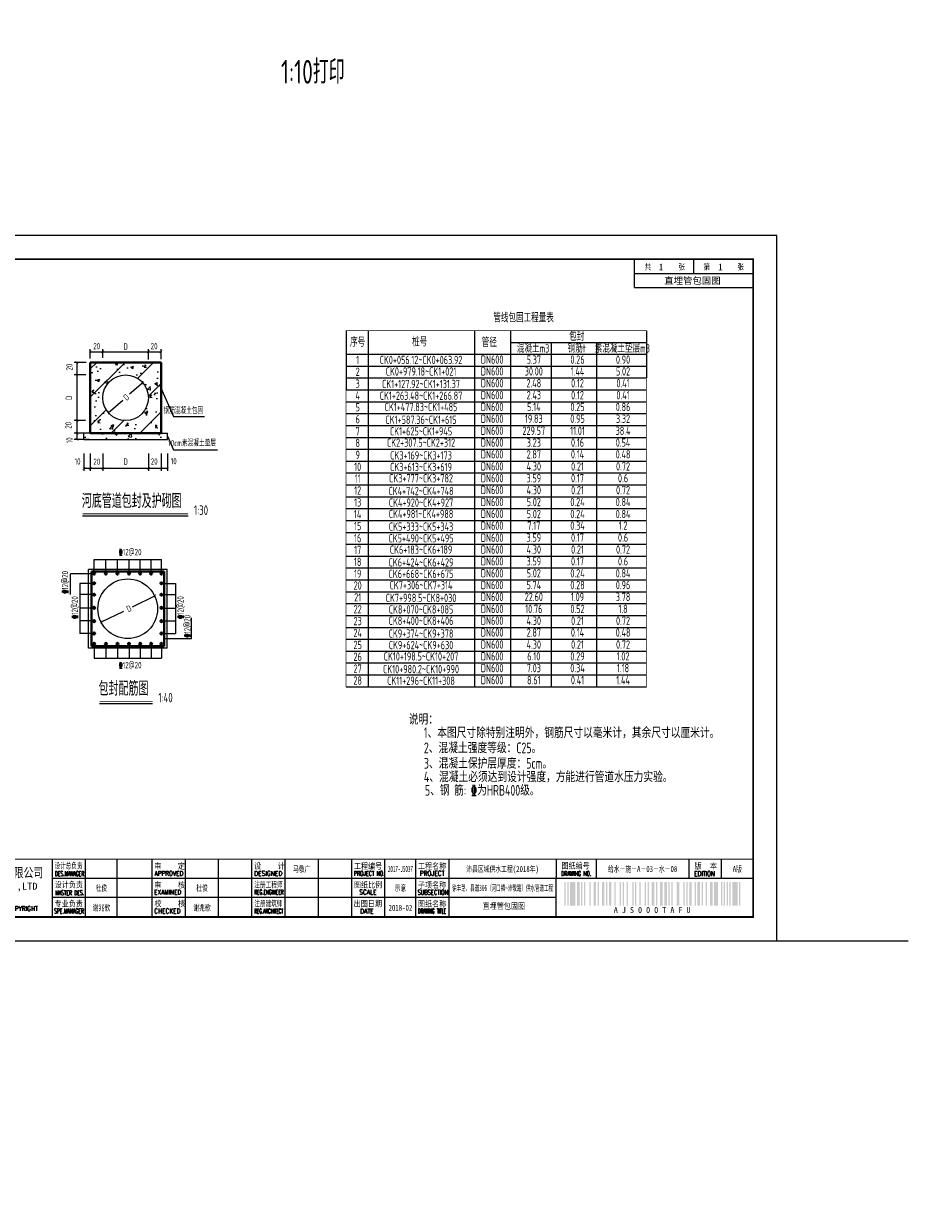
# Model space of a CAD drawing. Extents: x -493406 to 788281, y -298858 to -108123.
# Tile 2 of 8: x 445983 to 449765, y -288806 to -283819. Entities that reach past the tile are written whole.
import ezdxf
from ezdxf.enums import TextEntityAlignment as Align

# ---------------------------------------------------------------- set-up
doc = ezdxf.new("R2010")
doc.units = 0
doc.layers.add('GPSCOMMON', color=7, linetype='Continuous')
for name, color, linetype, lineweight in [('标注', 4, 'Continuous', 13), ('粗线', 1, 'Continuous', 40), ('钢筋', 1, 'Continuous', 40)]:
    doc.layers.add(name, color=color, linetype=linetype, lineweight=lineweight)
doc.styles.add('gpshz', font='tssdeng.shx', dxfattribs={"width": 0.7, "bigfont": 'tssdchn.shx'})
doc.styles.add('图签', font='txt', dxfattribs={"width": 0.66})
doc.styles.add('图签 1', font='romanc.shx', dxfattribs={"width": 0.8})
doc.styles.add('图签1', font='romanc.shx', dxfattribs={"width": 0.8})
doc.styles.add('宋体', font='txt')
doc.dimstyles.new('1bi50', dxfattribs={"dimtxt": 35, "dimasz": 15, "dimexe": 15, "dimexo": 15, "dimgap": 0.01, "dimtad": 1, "dimdec": 0, "dimlfac": 0.5, "dimdsep": 46, "dimtxsty": 'gpshz', "dimblk": 'ARCHTICK', "dimcen": 2.5, "dimclrd": 256, "dimclre": 256, "dimclrt": 256, "dimadec": 0, "dimazin": 0, "dimtfac": 1, "dimtdec": 0, "dimtmove": 2, "dimatfit": 0, "dimfxl": 0, "dimlwd": -1, "dimlwe": -1, "dimarcsym": 0})

# ---------------------------------------------------------------- blocks, each defined once
blk = doc.blocks.new('_ArchTick')
at = {"color": 0, "linetype": 'ByBlock', "const_width": 0.15}
blk.add_lwpolyline([(-0.5, -0.5), (0.5, 0.5)], dxfattribs=at)
blk = doc.blocks.new('*D62')
at = {"layer": 'Defpoints', "color": 0}
for p in [(446246.3, -285489.8), (446206.8, -285542.8), (446246.3, -285542.8)]:
    blk.add_point(p, dxfattribs=at)
at = {"layer": '标注'}
for p, q in [((446242.6, -285489.8), (446195.5, -285489.8)), ((446206.8, -285489.8), (446206.8, -285542.8)), ((446242.6, -285542.8), (446195.5, -285542.8))]:
    blk.add_line(p, q, dxfattribs=at)
at = {"layer": '标注', "xscale": 11.25, "yscale": 11.25, "zscale": 11.25}
for p, rotation in [((446206.8, -285489.8), 90), ((446206.8, -285542.8), 270)]:
    blk.add_blockref('_ArchTick', p, dxfattribs=dict(at, rotation=rotation))
at = {"layer": '标注', "insert": (446170.7, -285509.6), "char_height": 26.25, "attachment_point": 5, "rotation": 90, "style": 'gpshz'}
blk.add_mtext('20', dxfattribs=at)
blk = doc.blocks.new('*D63')
at = {"layer": 'Defpoints', "color": 0}
for p in [(446206.8, -285569.5), (446262.4, -285542.8), (446262.4, -285569.5)]:
    blk.add_point(p, dxfattribs=at)
at = {"layer": '标注'}
for p, q in [((446258.7, -285542.8), (446195.5, -285542.8)), ((446258.7, -285569.5), (446195.5, -285569.5)), ((446206.8, -285542.8), (446206.8, -285569.5))]:
    blk.add_line(p, q, dxfattribs=at)
at = {"layer": '标注', "xscale": 11.25, "yscale": 11.25, "zscale": 11.25}
for p, rotation in [((446206.8, -285542.8), 90), ((446206.8, -285569.5), 270)]:
    blk.add_blockref('_ArchTick', p, dxfattribs=dict(at, rotation=rotation))
at = {"layer": '标注', "insert": (446175.2, -285573.1), "char_height": 26.25, "attachment_point": 5, "rotation": 90, "style": 'gpshz'}
blk.add_mtext('10', dxfattribs=at)
blk = doc.blocks.new('*D64')
at = {"layer": 'Defpoints', "color": 0}
for p in [(446249.4, -285244.7), (446206.8, -285297.8), (446248.1, -285297.8)]:
    blk.add_point(p, dxfattribs=at)
at = {"layer": '标注'}
for p, q in [((446245.7, -285244.7), (446195.5, -285244.7)), ((446206.8, -285244.7), (446206.8, -285297.8)), ((446244.4, -285297.8), (446195.5, -285297.8))]:
    blk.add_line(p, q, dxfattribs=at)
at = {"layer": '标注', "xscale": 11.25, "yscale": 11.25, "zscale": 11.25}
for p, rotation in [((446206.8, -285244.7), 90), ((446206.8, -285297.8), 270)]:
    blk.add_blockref('_ArchTick', p, dxfattribs=dict(at, rotation=rotation))
at = {"layer": '标注', "insert": (446175, -285264.6), "char_height": 26.25, "attachment_point": 5, "rotation": 90, "style": 'gpshz'}
blk.add_mtext('20', dxfattribs=at)
blk = doc.blocks.new('*D65')
at = {"layer": 'Defpoints', "color": 0}
for p in [(446248.1, -285297.8), (446206.8, -285489.8), (446246.3, -285489.8)]:
    blk.add_point(p, dxfattribs=at)
at = {"layer": '标注'}
for p, q in [((446244.4, -285297.8), (446195.5, -285297.8)), ((446206.8, -285297.8), (446206.8, -285489.8)), ((446242.6, -285489.8), (446195.5, -285489.8))]:
    blk.add_line(p, q, dxfattribs=at)
at = {"layer": '标注', "xscale": 11.25, "yscale": 11.25, "zscale": 11.25}
for p, rotation in [((446206.8, -285297.8), 90), ((446206.8, -285489.8), 270)]:
    blk.add_blockref('_ArchTick', p, dxfattribs=dict(at, rotation=rotation))
at = {"layer": '标注', "insert": (446172.9, -285393.8), "char_height": 26.2, "attachment_point": 5, "rotation": 90, "style": 'gpshz'}
blk.add_mtext('D', dxfattribs=at)
blk = doc.blocks.new('*D66')
at = {"layer": 'Defpoints', "color": 0}
for p in [(446262.7, -285232.4), (446315.6, -285200.1), (446315.7, -285230.1)]:
    blk.add_point(p, dxfattribs=at)
at = {"layer": '标注'}
for p, q in [((446262.6, -285228.6), (446262.5, -285189)), ((446262.6, -285200.2), (446315.6, -285200.1)), ((446315.7, -285226.3), (446315.6, -285188.8))]:
    blk.add_line(p, q, dxfattribs=at)
at = {"layer": '标注', "xscale": 11.25, "yscale": 11.25, "zscale": 11.25}
for p, rotation in [((446262.6, -285200.2), 180.1724947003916), ((446315.6, -285200.1), 0.1724947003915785)]:
    blk.add_blockref('_ArchTick', p, dxfattribs=dict(at, rotation=rotation))
at = {"layer": '标注', "insert": (446290.3, -285176.4), "char_height": 26.25, "attachment_point": 5, "rotation": 0.1725, "style": 'gpshz'}
blk.add_mtext('20', dxfattribs=at)
blk = doc.blocks.new('*D67')
at = {"layer": 'Defpoints', "color": 0}
for p in [(446315.7, -285230.1), (446507.6, -285200.1), (446507.7, -285236.4)]:
    blk.add_point(p, dxfattribs=at)
at = {"layer": '标注'}
for p, q in [((446315.7, -285226.3), (446315.6, -285189.4)), ((446315.6, -285200.6), (446507.6, -285200.1)), ((446507.7, -285232.7), (446507.6, -285188.8))]:
    blk.add_line(p, q, dxfattribs=at)
at = {"layer": '标注', "xscale": 11.25, "yscale": 11.25, "zscale": 11.25}
for p, rotation in [((446315.6, -285200.6), 180.1724947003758), ((446507.6, -285200.1), 0.1724947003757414)]:
    blk.add_blockref('_ArchTick', p, dxfattribs=dict(at, rotation=rotation))
at = {"layer": '标注', "insert": (446411.7, -285178), "char_height": 26.2, "attachment_point": 5, "rotation": 0.1725, "style": 'gpshz'}
blk.add_mtext('D', dxfattribs=at)
blk = doc.blocks.new('*D68')
at = {"layer": 'Defpoints', "color": 0}
for p in [(446507.7, -285236.4), (446560.7, -285200.1), (446560.8, -285235.2)]:
    blk.add_point(p, dxfattribs=at)
at = {"layer": '标注'}
for p, q in [((446507.7, -285232.7), (446507.6, -285189)), ((446507.6, -285200.2), (446560.7, -285200.1)), ((446560.7, -285231.4), (446560.6, -285188.8))]:
    blk.add_line(p, q, dxfattribs=at)
at = {"layer": '标注', "xscale": 11.25, "yscale": 11.25, "zscale": 11.25}
for p, rotation in [((446507.6, -285200.2), 180.1724947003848), ((446560.7, -285200.1), 0.1724947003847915)]:
    blk.add_blockref('_ArchTick', p, dxfattribs=dict(at, rotation=rotation))
at = {"layer": '标注', "insert": (446531.6, -285176.4), "char_height": 26.25, "attachment_point": 5, "rotation": 0.1725, "style": 'gpshz'}
blk.add_mtext('20', dxfattribs=at)
blk = doc.blocks.new('*D69')
at = {"layer": 'Defpoints', "color": 0}
for p in [(446236.2, -285624.5), (446262.7, -285652.3), (446262.7, -285690.8)]:
    blk.add_point(p, dxfattribs=at)
at = {"layer": '标注'}
for p, q in [((446236.2, -285628.2), (446236.2, -285702.1)), ((446262.7, -285656.1), (446262.7, -285702.1)), ((446236.2, -285690.8), (446262.7, -285690.8))]:
    blk.add_line(p, q, dxfattribs=at)
at = {"layer": '标注', "xscale": 11.25, "yscale": 11.25, "zscale": 11.25, "rotation": 180}
blk.add_blockref('_ArchTick', (446236.2, -285690.8), dxfattribs=at)
at = {"layer": '标注', "xscale": 11.25, "yscale": 11.25, "zscale": 11.25}
blk.add_blockref('_ArchTick', (446262.7, -285690.8), dxfattribs=at)
at = {"layer": '标注', "insert": (446209.3, -285661.9), "char_height": 26.25, "attachment_point": 5, "style": 'gpshz'}
blk.add_mtext('10', dxfattribs=at)
blk = doc.blocks.new('*D70')
at = {"layer": 'Defpoints', "color": 0}
for p in [(446587.3, -285624.5), (446560.8, -285652.3), (446587.3, -285690.8)]:
    blk.add_point(p, dxfattribs=at)
at = {"layer": '标注'}
for p, q in [((446587.3, -285628.2), (446587.3, -285702.1)), ((446560.8, -285656.1), (446560.8, -285702.1)), ((446560.8, -285690.8), (446587.3, -285690.8))]:
    blk.add_line(p, q, dxfattribs=at)
at = {"layer": '标注', "xscale": 11.25, "yscale": 11.25, "zscale": 11.25, "rotation": 180}
blk.add_blockref('_ArchTick', (446560.8, -285690.8), dxfattribs=at)
at = {"layer": '标注', "xscale": 11.25, "yscale": 11.25, "zscale": 11.25}
blk.add_blockref('_ArchTick', (446587.3, -285690.8), dxfattribs=at)
at = {"layer": '标注', "insert": (446614.1, -285660.9), "char_height": 26.25, "attachment_point": 5, "style": 'gpshz'}
blk.add_mtext('10', dxfattribs=at)
blk = doc.blocks.new('*D71')
at = {"layer": 'Defpoints', "color": 0}
for p in [(446262.7, -285624.5), (446315.7, -285624.5), (446315.7, -285690.8)]:
    blk.add_point(p, dxfattribs=at)
at = {"layer": '标注'}
for p, q in [((446262.7, -285628.2), (446262.7, -285702.1)), ((446315.7, -285628.2), (446315.7, -285702.1)), ((446262.7, -285690.8), (446315.7, -285690.8))]:
    blk.add_line(p, q, dxfattribs=at)
at = {"layer": '标注', "xscale": 11.25, "yscale": 11.25, "zscale": 11.25, "rotation": 180}
blk.add_blockref('_ArchTick', (446262.7, -285690.8), dxfattribs=at)
at = {"layer": '标注', "xscale": 11.25, "yscale": 11.25, "zscale": 11.25}
blk.add_blockref('_ArchTick', (446315.7, -285690.8), dxfattribs=at)
at = {"layer": '标注', "insert": (446290.4, -285663), "char_height": 26.25, "attachment_point": 5, "style": 'gpshz'}
blk.add_mtext('20', dxfattribs=at)
blk = doc.blocks.new('*D72')
at = {"layer": 'Defpoints', "color": 0}
for p in [(446315.7, -285624.5), (446507.7, -285624.5), (446507.7, -285690.8)]:
    blk.add_point(p, dxfattribs=at)
at = {"layer": '标注'}
for p, q in [((446315.7, -285628.2), (446315.7, -285702.1)), ((446507.7, -285628.2), (446507.7, -285702.1)), ((446315.7, -285690.8), (446507.7, -285690.8))]:
    blk.add_line(p, q, dxfattribs=at)
at = {"layer": '标注', "xscale": 11.25, "yscale": 11.25, "zscale": 11.25, "rotation": 180}
blk.add_blockref('_ArchTick', (446315.7, -285690.8), dxfattribs=at)
at = {"layer": '标注', "xscale": 11.25, "yscale": 11.25, "zscale": 11.25}
blk.add_blockref('_ArchTick', (446507.7, -285690.8), dxfattribs=at)
at = {"layer": '标注', "insert": (446411.7, -285662.5), "char_height": 26.2, "attachment_point": 5, "style": 'gpshz'}
blk.add_mtext('D', dxfattribs=at)
blk = doc.blocks.new('*D73')
at = {"layer": 'Defpoints', "color": 0}
for p in [(446507.7, -285624.5), (446560.8, -285624.5), (446560.8, -285690.8)]:
    blk.add_point(p, dxfattribs=at)
at = {"layer": '标注'}
for p, q in [((446507.7, -285628.2), (446507.7, -285702.1)), ((446560.8, -285628.2), (446560.8, -285702.1)), ((446507.7, -285690.8), (446560.8, -285690.8))]:
    blk.add_line(p, q, dxfattribs=at)
at = {"layer": '标注', "xscale": 11.25, "yscale": 11.25, "zscale": 11.25, "rotation": 180}
blk.add_blockref('_ArchTick', (446507.7, -285690.8), dxfattribs=at)
at = {"layer": '标注', "xscale": 11.25, "yscale": 11.25, "zscale": 11.25}
blk.add_blockref('_ArchTick', (446560.8, -285690.8), dxfattribs=at)
at = {"layer": '标注', "insert": (446532, -285662.2), "char_height": 26.25, "attachment_point": 5, "style": 'gpshz'}
blk.add_mtext('20', dxfattribs=at)
blk = doc.blocks.new('gj')
blk.add_hatch(color=256).paths.add_polyline_path([(2, 0, 1), (-2, 0, 1)])
blk.add_circle((0, 0), 2)
blk = doc.blocks.new('*U48')
at = {"color": 0}
for p, q in [((360, 275), (360, 287)), ((385, 281), (385, 287)), ((410, 275), (410, 287)), ((360, 281), (410, 281)), ((360, 275), (410, 275)), ((129, 10.34), (129, 34.34)), ((142.36, 10.34), (142.36, 34.34)), ((157, 10.34), (157, 34.34)), ((171, 10.34), (171, 34.34)), ((185, 10.34), (185, 34.34)), ((199, 10.34), (199, 34.34)), ((213, 10.34), (213, 34.34)), ((227, 10.34), (227, 34.34)), ((255, 10.34), (255, 34.34)), ((268, 10.34), (268, 34.34)), ((282, 10.34), (282, 34.34)), ((327, 34.34), (327, 26.34)), ((343.88, 34.34), (343.88, 26.34)), ((383.01, 26.34), (383.01, 34.34)), ((396.62, 26.34), (396.62, 34.34)), ((115, 26.34), (330, 26.34)), ((327, 26.34), (410, 26.34)), ((327, 10.34), (327, 26.34)), ((115, 18.34), (327, 18.34))]:
    blk.add_line(p, q, dxfattribs=at)
blk.add_lwpolyline([(0, 0), (420, 0), (420, 297), (0, 297)], close=True, dxfattribs=at)
for points, const_width in [([(410, 10), (410, 287), (25, 287), (25, 10), (410, 10)], 0.75), ([(25, 34.34), (410, 34.34)], 0.5), ([(115, 10.34), (115, 34.34)], 0.5), ([(241, 10.34), (241, 34.34)], 0.5), ([(327, 10.34), (327, 26.34)], 0.35), ([(327, 26.34), (410, 26.34)], 0.35)]:
    blk.add_lwpolyline(points, dxfattribs=dict(at, const_width=const_width))
for points in [[(330.54, 14.73), (330.54, 24.73), (331.09, 14.73), (331.09, 24.73)], [(331.74, 14.73), (331.74, 24.73), (332.29, 14.73), (332.29, 24.73)], [(332.94, 14.73), (332.94, 24.73), (335.14, 14.73), (335.14, 24.73)], [(335.79, 14.73), (335.79, 24.73), (336.89, 14.73), (336.89, 24.73)], [(337.54, 14.73), (337.54, 24.73), (338.09, 14.73), (338.09, 24.73)], [(338.74, 14.73), (338.74, 24.73), (339.29, 14.73), (339.29, 24.73)], [(341.04, 14.73), (341.04, 24.73), (341.59, 14.73), (341.59, 24.73)], [(342.79, 14.73), (342.79, 24.73), (343.89, 14.73), (343.89, 24.73)], [(344.54, 14.73), (344.54, 24.73), (345.09, 14.73), (345.09, 24.73)], [(346.29, 14.73), (346.29, 24.73), (347.39, 14.73), (347.39, 24.73)], [(348.04, 14.73), (348.04, 24.73), (348.59, 14.73), (348.59, 24.73)], [(349.24, 14.73), (349.24, 24.73), (350.34, 14.73), (350.34, 24.73)], [(351.54, 14.73), (351.54, 24.73), (352.09, 14.73), (352.09, 24.73)], [(353.84, 14.73), (353.84, 24.73), (354.39, 14.73), (354.39, 24.73)], [(355.04, 14.73), (355.04, 24.73), (355.59, 14.73), (355.59, 24.73)], [(356.79, 14.73), (356.79, 24.73), (357.34, 14.73), (357.34, 24.73)], [(359.09, 14.73), (359.09, 24.73), (359.64, 14.73), (359.64, 24.73)], [(360.29, 14.73), (360.29, 24.73), (360.84, 14.73), (360.84, 24.73)], [(362.04, 14.73), (362.04, 24.73), (362.59, 14.73), (362.59, 24.73)], [(364.34, 14.73), (364.34, 24.73), (364.89, 14.73), (364.89, 24.73)], [(365.54, 14.73), (365.54, 24.73), (366.09, 14.73), (366.09, 24.73)], [(367.29, 14.73), (367.29, 24.73), (368.39, 14.73), (368.39, 24.73)], [(369.04, 14.73), (369.04, 24.73), (369.59, 14.73), (369.59, 24.73)], [(370.79, 14.73), (370.79, 24.73), (371.89, 14.73), (371.89, 24.73)], [(372.54, 14.73), (372.54, 24.73), (373.64, 14.73), (373.64, 24.73)], [(374.29, 14.73), (374.29, 24.73), (374.84, 14.73), (374.84, 24.73)], [(375.49, 14.73), (375.49, 24.73), (376.04, 14.73), (376.04, 24.73)], [(377.79, 14.73), (377.79, 24.73), (378.89, 14.73), (378.89, 24.73)], [(380.64, 14.73), (380.64, 24.73), (381.19, 14.73), (381.19, 24.73)], [(381.84, 14.73), (381.84, 24.73), (382.39, 14.73), (382.39, 24.73)], [(383.04, 14.73), (383.04, 24.73), (384.14, 14.73), (384.14, 24.73)], [(385.34, 14.73), (385.34, 24.73), (385.89, 14.73), (385.89, 24.73)], [(386.54, 14.73), (386.54, 24.73), (387.64, 14.73), (387.64, 24.73)], [(388.29, 14.73), (388.29, 24.73), (388.84, 14.73), (388.84, 24.73)], [(390.04, 14.73), (390.04, 24.73), (390.59, 14.73), (390.59, 24.73)], [(391.79, 14.73), (391.79, 24.73), (392.89, 14.73), (392.89, 24.73)], [(393.54, 14.73), (393.54, 24.73), (395.19, 14.73), (395.19, 24.73)], [(396.39, 14.73), (396.39, 24.73), (396.94, 14.73), (396.94, 24.73)], [(397.59, 14.73), (397.59, 24.73), (398.14, 14.73), (398.14, 24.73)], [(398.79, 14.73), (398.79, 24.73), (399.34, 14.73), (399.34, 24.73)], [(399.99, 14.73), (399.99, 24.73), (400.54, 14.73), (400.54, 24.73)], [(401.19, 14.73), (401.19, 24.73), (403.39, 14.73), (403.39, 24.73)], [(404.04, 14.73), (404.04, 24.73), (404.59, 14.73), (404.59, 24.73)], [(404.59, 14.73), (404.59, 24.73), (404.59, 14.73), (404.59, 24.73)], [(404.59, 14.73), (404.59, 24.73), (404.59, 14.73), (404.59, 24.73)], [(404.59, 14.73), (404.59, 24.73), (404.59, 14.73), (404.59, 24.73)], [(404.59, 14.73), (404.59, 24.73), (404.59, 14.73), (404.59, 24.73)], [(404.59, 14.73), (404.59, 24.73), (404.59, 14.73), (404.59, 24.73)], [(404.59, 14.73), (404.59, 24.73), (404.59, 14.73), (404.59, 24.73)], [(404.59, 14.73), (404.59, 24.73), (404.59, 14.73), (404.59, 24.73)], [(404.59, 14.73), (404.59, 24.73), (404.59, 14.73), (404.59, 24.73)], [(404.59, 14.73), (404.59, 24.73), (404.59, 14.73), (404.59, 24.73)], [(404.59, 14.73), (404.59, 24.73), (404.59, 14.73), (404.59, 24.73)], [(404.59, 14.73), (404.59, 24.73), (404.59, 14.73), (404.59, 24.73)], [(404.59, 14.73), (404.59, 24.73), (404.59, 14.73), (404.59, 24.73)], [(404.59, 14.73), (404.59, 24.73), (404.59, 14.73), (404.59, 24.73)], [(404.59, 14.73), (404.59, 24.73), (404.59, 14.73), (404.59, 24.73)], [(404.59, 14.73), (404.59, 24.73), (404.59, 14.73), (404.59, 24.73)], [(404.59, 14.73), (404.59, 24.73), (404.59, 14.73), (404.59, 24.73)], [(404.59, 14.73), (404.59, 24.73), (404.59, 14.73), (404.59, 24.73)]]:
    blk.add_solid(points, dxfattribs=at)
at = {"color": 0, "linetype": 'Continuous'}
for s, height, style, width, p in [('共       张', 2.5, '图签', 0.8, (364.26, 282.49)), ('第       张', 2.5, '图签', 0.8, (389.04, 282.49)), ('中国市政工程西北设计研究院有限公司', 4, '图签', 0.74, (40.74, 26.71)), ('设计总负责', 2.5, '图签', 0.67, (115.98, 30.39)), ('审    定', 2.5, '图签', 0.85, (157.92, 30.22)), ('设    计', 2.5, '图签', 0.85, (199.94, 30.25)), ('工程编号', 2.5, '图签', 0.85, (241.94, 30.2)), ('工程名称', 2.5, '图签', 0.85, (268.91, 30.22)), ('图纸编号', 2.5, '图签', 0.85, (329.28, 30.36)), ('版  本', 2.5, '图签', 0.85, (385.33, 30.27)), ('设计负责', 2.5, '图签', 0.85, (115.98, 22.4)), ('DES.MANAGER', 2, '图签1', 0.55, (116.1, 27.26)), ('APPROVED', 2, '图签 1', 0.75, (158.02, 27.38)), ('审    核', 2.5, '图签', 0.85, (157.92, 22.21)), ('注册工程师', 2.5, '图签', 0.68, (200, 22.38)), ('DESIGNED', 2, '图签 1', 0.78, (199.99, 27.38)), ('PROJECT NO.', 2, '图签 1', 0.6, (241.93, 27.38)), ('图纸比例', 2.5, '图签', 0.85, (241.94, 22.31)), ('子项名称', 2.5, '图签', 0.85, (268.88, 22.24)), ('PROJECT', 2, '图签 1', 0.8, (269.68, 27.39)), ('DRAWING NO.', 2, '图签 1', 0.59, (329.18, 27.29)), ('EDITION', 2, '图签 1', 0.75, (385.15, 27.26)), ('CSCEC AECOM CONSULTANTS CO.,LTD', 3, '图签', 1.07, (41.06, 21.47)), ('MASTER DES.', 2, '图签1', 0.57, (116.21, 19.2)), ('EXAMINED', 2, '图签 1', 0.79, (157.88, 19.46)), ('REG.ENGINEER', 2, '图签 1', 0.53, (199.98, 19.5)), ('SCALE', 2, '图签 1', 0.8, (244.22, 19.48)), ('SUBSECTION', 2, '图签 1', 0.64, (268.76, 19.39)), ('专业负责', 2.5, '图签', 0.85, (115.95, 14.38)), ('校    核', 2.5, '图签', 0.85, (158, 14.42)), ('注册建筑师', 2.5, '图签', 0.68, (200.02, 14.45)), ('出图日期', 2.5, '图签', 0.85, (241.87, 14.4)), ('图纸名称', 2.5, '图签', 0.85, (268.91, 14.33)), ('PROPERTY IN COPYRIGHT', 2, '图签 1', 0.8, (79.11, 12.55)), ('SPE.MANAGER', 2, '图签 1', 0.56, (115.81, 11.53)), ('CHECKED', 2, '图签 1', 0.85, (157.85, 11.55)), ('REG.ARCHITECT', 2, '图签 1', 0.5, (199.98, 11.52)), ('DATE', 2, '图签 1', 0.8, (244.61, 11.52)), ('DRAWING TITLE', 2, '图签 1', 0.5, (268.86, 11.53))]:
    blk.add_text(s, height=height, dxfattribs=dict(at, style=style, width=width)).set_placement(p)
at = {"color": 0}
blk.add_text('A J S 0 0 0 T A F U ', height=2.5, dxfattribs=at).set_placement((368.31, 14.23), align=Align.TOP_CENTER)
at = {"color": 0, "linetype": 'Continuous', "style": '图签', "flags": 8}
for tag, width, p, p2 in [('设计总负责', 0.611046, (130.25, 28.99), (141.11, 28.99)), ('工程名称', 2.988281, (283.25, 28.99), (325.75, 28.99)), ('图纸编号', 2.575163, (345.13, 28.99), (381.76, 28.99)), ('子项名称', 2.988281, (283.25, 20.99), (325.75, 20.99))]:
    blk.add_attdef(tag, text='', height=2.5, dxfattribs=dict(at, width=width)).set_placement(p, p2, align=Align.FIT)
at = {"color": 0, "linetype": 'Continuous', "ltscale": 0.055, "style": '图签', "flags": 8}
for tag, width, p, p2 in [('审定', 1.617188, (172.25, 28.99), (183.75, 28.99)), ('设计', 1.617188, (214.25, 28.99), (225.75, 28.99)), ('工程编号', 0.738284, (256.25, 28.99), (266.75, 28.99)), ('版本', 1.530605, (397.87, 28.99), (408.75, 28.99)), ('设计负责', 0.763807, (130.25, 20.99), (141.11, 20.99)), ('审核', 1.617188, (172.25, 20.99), (183.75, 20.99)), ('注册工程师', 0.646875, (214.25, 20.99), (225.75, 20.99)), ('图纸比例', 0.738284, (256.25, 20.99), (266.75, 20.99)), ('专业负责', 0.763807, (130.25, 12.65), (141.11, 12.65)), ('校核', 1.617188, (172.25, 12.65), (183.75, 12.65)), ('注册建筑师', 0.646875, (214.25, 12.65), (225.75, 12.65)), ('出图日期', 0.738284, (256.25, 12.65), (266.75, 12.65))]:
    blk.add_attdef(tag, text='', height=2.5, dxfattribs=dict(at, width=width)).set_placement(p, p2, align=Align.FIT)
at = {"color": 0, "linetype": 'Continuous', "style": '图签'}
for tag, p, width in [('咨询证书', (43.26, 12.88), 0.9), ('设计证书', (43.26, 16.37), 1.55)]:
    blk.add_attdef(tag, p, '', height=2, dxfattribs=dict(at, width=width))
at = {"color": 0, "linetype": 'Continuous', "style": '图签', "width": 0.85}
for tag, height, p in [('图纸名称_1_1', 2.5, (305.02, 13.35)), ('图纸名称_2_1', 2.2, (305.02, 15.12)), ('图纸名称_2_2', 2.2, (305.02, 11.51))]:
    blk.add_attdef(tag, text='', height=height, dxfattribs=at).set_placement(p, align=Align.CENTER)
blk = doc.blocks.new('20180504.1547294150')
at = {"layer": 'GPSCOMMON'}
h = blk.add_hatch(dxfattribs=at)
h.set_pattern_fill('ANSI31', color=256, scale=26.6666, style=0)
h.set_pattern_definition([(45, (-207974.42, -18137.2), (-59.868224, 59.868224), [])])
h.paths.add_polyline_path([(446560.77, -285244.75), (446417.92, -285244.75), (446262.68, -285244.75), (446262.68, -285380.46), (446262.68, -285542.84), (446432.77, -285542.84), (446560.77, -285542.84), (446560.77, -285380.46)])
h.paths.add_polyline_path([(446507.72, -285393.8, -1), (446315.72, -285393.8, -1)], flags=16)
h.paths.add_polyline_path([(446201.46, -285597.92), (446201.46, -285548.38), (446155.69, -285548.38), (446155.69, -285597.92)], flags=9)
h = blk.add_hatch(dxfattribs=at)
h.set_pattern_fill('AR-CONC', color=256, scale=0.666665, style=0)
h.set_pattern_definition([(50, (-778682.28, 178446.13), (121.456142, -10.6260305), [12.699968, -139.699651]), (355, (-778682.28, 178446.13), (-23.495556, 127.370912), [10.159975, -111.76011]), (100.451445, (-778672.16, 178445.24), (97.960586, 116.744876), [10.793312, -118.726533]), (46.1842, (-778682.28, 178480), (180.718909, -28.028149), [19.049952, -209.549476]), (96.635558, (-778667.22, 178477.66), (158.269027, 164.950337), [16.189975, -178.08996]), (351.184151, (-778682.28, 178480), (158.269027, 164.950337), [15.23994, -167.639402]), (21, (-778665.35, 178471.53), (101.076008, -68.176628), [12.699968, -139.699651]), (326, (-778665.35, 178471.53), (41.201249, 122.79167), [10.159975, -111.759721]), (71.451445, (-778656.93, 178465.85), (142.277257, 54.615043), [10.793312, -118.726328]), (37.5, (-778682.284, 178446.127), (2.0590637, 56.369885), [0, -110.4050573, 0, -113.4530497, 0, -112.183053]), (7.5, (-778682.284, 178446.13), (44.5463303, 66.786883), [0, -64.6851716, 0, -107.8650637, 0, -42.7565598]), (327.5, (-778720.045, 178446.127), (90.3935041, -3.8191531), [0, -42.3332275, 0, -132.07967, 0, -175.259562]), (317.5, (-778736.98, 178446.13), (98.7525407, 16.9509516), [0, -55.033196, 0, -87.7144474, 0, -124.459689])])
h.paths.add_polyline_path([(446560.77, -285244.75), (446417.92, -285244.75), (446262.68, -285244.75), (446262.68, -285380.46), (446262.68, -285542.84), (446432.77, -285542.84), (446560.77, -285542.84), (446560.77, -285380.46)])
h.paths.add_polyline_path([(446507.72, -285393.8, -1), (446315.72, -285393.8, -1)], flags=16)
at = {"layer": 'GPSCOMMON', "ltscale": 0.01}
h = blk.add_hatch(dxfattribs=at)
h.set_pattern_fill('AR-CONC', color=256, scale=0.666665, style=0)
h.set_pattern_definition([(50, (-629.76, -40.88), (121.456142, -10.62603), [12.699968, -139.69965]), (355, (-629.76, -40.88), (-23.49516, 127.370777), [10.159975, -111.75972]), (100.451, (-619.63, -41.76), (97.961423, 116.744167), [10.793306, -118.72637]), (46.1842, (-629.76, -7.01), (180.71891, -28.02815), [19.04995, -209.549476]), (96.6356, (-614.7, -9.34), (158.269094, 164.94996), [16.18996, -178.089555]), (351.184, (-629.76, -7), (158.26934, 164.949666), [15.23996, -167.63958]), (21, (-612.82, -15.48), (101.076334, -68.176842), [12.699968, -139.69965]), (326, (-612.82, -15.48), (41.20125, 122.79167), [10.159975, -111.75972]), (71.4514, (-604.4, -21.16), (142.277305, 54.615102), [10.793306, -118.72637]), (37.5, (-629.756, -40.876), (2.0590637, 56.369885), [0, -110.405057, 0, -113.45305, 0, -112.183053]), (7.5, (-629.756, -40.876), (44.54633, 66.786883), [0, -64.685172, 0, -107.865064, 0, -42.75656]), (327.5, (-667.517, -40.876), (90.393504, -3.819153), [0, -42.3332275, 0, -132.07967, 0, -175.259562]), (317.5, (-684.45, -40.876), (98.752541, 16.950952), [0, -55.033196, 0, -87.714447, 0, -124.459689])])
h.paths.add_polyline_path([(446262.68, -285542.84), (446236.15, -285542.84), (446236.15, -285569.5), (446587.29, -285569.5), (446587.29, -285542.84), (446560.77, -285542.84), (446417.92, -285542.84)])
at = {"layer": 'GPSCOMMON'}
for p, q in [((446262.68, -285542.84), (446236.15, -285542.84)), ((446236.15, -285569.5), (446587.29, -285569.5)), ((446560.77, -285542.84), (446587.29, -285542.84)), ((446255.13, -286447.6), (446255.13, -286116.6)), ((446586.13, -286116.6), (446255.13, -286116.6)), ((446586.13, -286447.6), (446586.13, -286116.6)), ((446586.13, -286447.6), (446255.13, -286447.6)), ((444953.1, -287680.04), (449705.1, -287680.04))]:
    blk.add_line(p, q, dxfattribs=at)
for points in [[(446236.15, -285569.5), (446236.15, -285542.84)], [(446587.29, -285569.5), (446587.29, -285542.84)]]:
    blk.add_lwpolyline(points, dxfattribs=at)
for centre, radius in [((446411.72, -285393.8), 96), ((446420.63, -286282.1), 125.5)]:
    blk.add_circle(centre, radius, dxfattribs=at)
at = {"layer": '标注'}
for p, q in [((447339.55, -285111.41), (447339.55, -285360.42)), ((447431.75, -285111.41), (447431.75, -286610.42)), ((447880.6, -285111.41), (447880.6, -286610.42)), ((448031.45, -285111.41), (448031.45, -286610.42)), ((448603.55, -285111.41), (448603.55, -285310.09)), ((448031.45, -285161.08), (448603.55, -285161.08)), ((448202.04, -285161.08), (448202.04, -286610.42)), ((448393.67, -285161.08), (448393.67, -286610.42)), ((447339.55, -285210.75), (448603.55, -285210.75)), ((447339.55, -285260.42), (448603.55, -285260.42)), ((446485.46, -285330.01), (446428.62, -285379.18)), ((447339.55, -285310.42), (448603.55, -285310.42)), ((446554.82, -285339.15), (446612.78, -285472)), ((447339.55, -285360.42), (448603.55, -285360.42)), ((447339.55, -285360.42), (448603.55, -285360.42)), ((446337.99, -285457.59), (446400.18, -285403.79)), ((447339.55, -285410.42), (448603.55, -285410.42)), ((446612.78, -285472), (446743.44, -285472)), ((447339.55, -285460.42), (448603.55, -285460.42)), ((447339.55, -285510.42), (448603.55, -285510.42)), ((446587.29, -285555.18), (446612.78, -285613.6)), ((447339.55, -285560.42), (448603.55, -285560.42)), ((446612.78, -285613.6), (446798.56, -285613.6)), ((447339.55, -285610.42), (448603.55, -285610.42)), ((447339.55, -285660.42), (448603.55, -285660.42)), ((447339.55, -285710.42), (448603.55, -285710.42)), ((447339.55, -285760.42), (448603.55, -285760.42)), ((447339.55, -285810.42), (448603.55, -285810.42)), ((447339.55, -285860.42), (448603.55, -285860.42)), ((446230.41, -285891.39), (446674.16, -285891.39)), ((447339.55, -285910.42), (448603.55, -285910.42)), ((447339.55, -285960.42), (448603.55, -285960.42)), ((447339.55, -286010.42), (448603.55, -286010.42)), ((446278.93, -286134), (446278.93, -286074.49)), ((446278.93, -286074.49), (446562.33, -286074.49)), ((446328.73, -286134), (446328.73, -286074.49)), ((446377.03, -286134), (446377.03, -286074.49)), ((446425.83, -286134), (446425.83, -286074.49)), ((446473.13, -286134), (446473.13, -286074.49)), ((446518.73, -286134), (446518.73, -286074.49)), ((446562.33, -286134), (446562.33, -286074.49)), ((447339.55, -286060.42), (448603.55, -286060.42)), ((446267.33, -286134.7), (446178.98, -286134.7)), ((446178.98, -286222.45), (446178.98, -286134.7)), ((447339.55, -286110.42), (448603.55, -286110.42)), ((446278.93, -286176.4), (446219.42, -286176.4)), ((446219.42, -286176.4), (446219.42, -286386.4)), ((446562.33, -286176.4), (446621.84, -286176.4)), ((446621.84, -286176.4), (446621.84, -286386.4)), ((447339.55, -286160.42), (448603.55, -286160.42)), ((446278.93, -286221.5), (446219.42, -286221.5)), ((446535.98, -286227.69), (446438.98, -286275.8)), ((446562.33, -286221.5), (446621.84, -286221.5)), ((447339.55, -286210.42), (448603.55, -286210.42)), ((446278.93, -286279.2), (446219.42, -286279.2)), ((446562.33, -286279.2), (446621.84, -286279.2)), ((447339.55, -286260.42), (448603.55, -286260.42)), ((446278.93, -286332.7), (446219.42, -286332.7)), ((446310.28, -286337.51), (446404.22, -286291.8)), ((446562.33, -286332.7), (446621.84, -286332.7)), ((446688.38, -286407.5), (446688.38, -286319.74)), ((447339.55, -286310.42), (448603.55, -286310.42)), ((447339.55, -286360.42), (448603.55, -286360.42)), ((446278.93, -286386.4), (446219.42, -286386.4)), ((446278.93, -286430.2), (446278.93, -286489.71)), ((446328.73, -286430.2), (446328.73, -286489.71)), ((446377.03, -286430.2), (446377.03, -286489.71)), ((446425.83, -286430.2), (446425.83, -286489.71)), ((446473.13, -286430.2), (446473.13, -286489.71)), ((446518.73, -286430.2), (446518.73, -286489.71)), ((446562.33, -286386.4), (446621.84, -286386.4)), ((446562.33, -286430.2), (446562.33, -286489.71)), ((446573.93, -286407.5), (446688.38, -286407.5)), ((447339.55, -286410.42), (448603.55, -286410.42)), ((447339.55, -286460.42), (448603.55, -286460.42)), ((446278.93, -286489.71), (446562.33, -286489.71)), ((447339.55, -286510.42), (448603.55, -286510.42)), ((447339.55, -286560.42), (448603.55, -286560.42)), ((447339.55, -286610.42), (448603.55, -286610.42)), ((446302.27, -286680.96), (446525.26, -286680.96))]:
    blk.add_line(p, q, dxfattribs=at)
for points, const_width in [([(447339.55, -285111.41), (448603.55, -285111.41), (448603.55, -286610.42), (447339.55, -286610.42), (447339.55, -285111.41)], 3.02), ([(446230.41, -285882.41), (446674.16, -285882.41)], 3.75), ([(446302.27, -286671.98), (446525.26, -286671.98)], 3.75)]:
    blk.add_lwpolyline(points, dxfattribs=dict(at, const_width=const_width))
at = {"layer": '粗线'}
for p, q in [((446262.68, -285380.46), (446262.68, -285244.75)), ((446432.77, -285244.75), (446262.68, -285244.75)), ((446417.92, -285244.75), (446560.77, -285244.75)), ((446560.77, -285380.46), (446560.77, -285244.75)), ((446262.68, -285380.46), (446262.68, -285542.84)), ((446560.77, -285380.46), (446560.77, -285542.84)), ((446432.77, -285542.84), (446262.68, -285542.84)), ((446417.92, -285542.84), (446560.77, -285542.84)), ((446267.33, -286124.6), (446267.33, -286439.6)), ((446573.93, -286124.6), (446267.33, -286124.6)), ((446573.93, -286124.6), (446573.93, -286439.6)), ((446573.93, -286439.6), (446267.33, -286439.6))]:
    blk.add_line(p, q, dxfattribs=at)
at = {"layer": 'GPSCOMMON'}
ref = blk.add_blockref('*U48', (444953.1, -287680.04), dxfattribs=dict(at, xscale=10, yscale=10))
ref.add_attrib('版本', 'A版', dxfattribs={"layer": '0', "color": 0, "height": 25, "style": '图签', "width": 0.7, "flags": 8}).set_placement((448986.18, -287390.15), align=Align.CENTER)
ref.add_attrib('图纸编号', '给水－施－A－03－水－08', dxfattribs={"layer": '0', "color": 0, "height": 25, "style": '图签', "width": 0.7, "flags": 8}).set_placement((448587.54, -287390.15), align=Align.CENTER)
ref.add_attrib('子项名称', '徐丰路、县道306（河口镇~沛敬路）供水管道工程', dxfattribs={"layer": '0', "color": 0, "height": 25, "style": '图签', "width": 0.540305, "flags": 8}).set_placement((447785.6, -287470.15), (448210.6, -287470.15), align=Align.FIT)
ref.add_attrib('工程名称', '沛县区域供水工程(2018年)', dxfattribs={"layer": '0', "color": 0, "height": 25, "style": '图签', "width": 0.7, "flags": 8}).set_placement((447998.1, -287390.15), align=Align.CENTER)
ref.add_attrib('出图日期', '2018-02', dxfattribs={"layer": '0', "color": 0, "height": 25, "style": '图签', "width": 0.7, "flags": 8}).set_placement((447568.1, -287553.54), align=Align.CENTER)
ref.add_attrib('图纸比例', '示意', dxfattribs={"layer": '0', "color": 0, "height": 25, "style": '图签', "width": 0.7, "flags": 8}).set_placement((447568.1, -287470.15), align=Align.CENTER)
ref.add_attrib('工程编号', '2017-JS037', dxfattribs={"layer": '0', "color": 0, "height": 25, "style": '图签', "width": 0.587346, "flags": 8}).set_placement((447515.6, -287390.15), (447620.6, -287390.15), align=Align.FIT)
ref.add_attrib('设计', '马敬广', dxfattribs={"layer": '0', "color": 0, "height": 25, "style": '图签', "width": 0.7, "flags": 8}).set_placement((447153.1, -287390.15), align=Align.CENTER)
ref.add_attrib('校核', '谢兆歌', dxfattribs={"layer": '0', "color": 0, "height": 25, "style": '图签', "width": 0.7, "flags": 8}).set_placement((446733.1, -287553.54), align=Align.CENTER)
ref.add_attrib('审核', '杜俊', dxfattribs={"layer": '0', "color": 0, "height": 25, "style": '图签', "width": 0.7, "flags": 8}).set_placement((446733.1, -287470.15), align=Align.CENTER)
ref.add_attrib('专业负责', '谢兆歌', dxfattribs={"layer": '0', "color": 0, "height": 25, "style": '图签', "width": 0.7, "flags": 8}).set_placement((446309.92, -287553.54), align=Align.CENTER)
ref.add_attrib('设计负责', '杜俊', dxfattribs={"layer": '0', "color": 0, "height": 25, "style": '图签', "width": 0.7, "flags": 8}).set_placement((446309.92, -287470.15), align=Align.CENTER)
ref.add_attrib('图纸名称_1_1', '直埋管包固图', dxfattribs={"layer": '0', "color": 0, "height": 25, "style": '图签', "width": 0.85}).set_placement((448003.33, -287546.5), align=Align.CENTER)
at = {"layer": '标注', "yscale": 11.25, "zscale": 11.25}
for p, xscale, rotation in [((446484.32, -285330.99), 11.2499999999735, 40.8651172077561), ((446339.12, -285456.61), 11.2499999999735, 220.8651172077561), ((446535.98, -286227.69), 11.25000000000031, 25.94412382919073), ((446309.82, -286338.83), 11.25000000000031, 205.9441238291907)]:
    blk.add_blockref('_ArchTick', p, dxfattribs=dict(at, xscale=xscale, rotation=rotation))
at = {"layer": '钢筋', "yscale": 2, "zscale": 2, "rotation": 180}
for p, xscale in [((446278.93, -286134), 2), ((446328.73, -286134), 2), ((446377.03, -286134), 2), ((446425.83, -286134), 2), ((446473.13, -286134), 2), ((446518.73, -286134), 2), ((446562.33, -286134), -2)]:
    blk.add_blockref('gj', p, dxfattribs=dict(at, xscale=xscale))
at = {"layer": '钢筋', "yscale": 2, "zscale": 2}
for p, xscale in [((446278.93, -286175), -2), ((446562.33, -286175), 2), ((446278.93, -286222.9), -2), ((446562.33, -286222.9), 2), ((446278.93, -286277.8), -2), ((446562.33, -286277.8), 2), ((446278.93, -286334.1), -2), ((446562.33, -286334.1), 2), ((446278.93, -286386.4), -2), ((446562.33, -286386.4), 2), ((446278.93, -286430.2), -2), ((446328.73, -286430.2), -2), ((446377.03, -286430.2), -2), ((446425.83, -286430.2), -2), ((446473.13, -286430.2), -2), ((446518.73, -286430.2), -2), ((446562.33, -286430.2), 2)]:
    blk.add_blockref('gj', p, dxfattribs=dict(at, xscale=xscale))
at = {"layer": '标注', "style": 'gpshz', "width": 0.7}
for s, height, p in [('1:10打印', 100, (447065.76, -284071.34)), ('管线包固工程量表', 35, (447959.05, -285075.56)), ('%%13212@20', 26.25, (446383.43, -286056.64)), ('%%13212@20', 26.25, (446383.43, -286532.8)), ('说明：', 45, (447603.2, -286769.99)), ('1、本图尺寸除特别注明外，钢筋尺寸以毫米计，其余尺寸以厘米计。', 45, (447667.04, -286826.24)), ('2、混凝土强度等级：C25。', 45, (447667.04, -286890.29)), ('3、混凝土保护层厚度：5cm。', 45, (447667.04, -286955.34)), ('4、混凝土必须达到设计强度，方能进行管道水压力实验。', 45, (447667.04, -287012.28))]:
    blk.add_text(s, height=height, dxfattribs=at).set_placement(p)
at = {"layer": '标注', "lineweight": -3, "style": '宋体'}
for s, height, p in [('1            1', 28.2857, (448655.2, -284857.3)), ('直埋管包固图', 28.286, (448678.35, -284915))]:
    blk.add_text(s, height=height, dxfattribs=at).set_placement(p)
at = {"layer": '标注', "style": 'gpshz', "width": 0.7}
for s, p in [('序号', (447387.96, -285161.08)), ('桩号', (447649.2, -285159.84)), ('包封', (448310.41, -285136.25)), ('管径', (447942.36, -285161.86)), ('混凝土m3', (448126.5, -285185.92)), ('钢筋t', (448310.41, -285185.92)), ('素混凝土垫层m3', (448502.03, -285185.92)), ('1', (447388.25, -285234.67)), ('CK0+056.12~CK0+063.92', (447654.91, -285234.38)), ('DN600', (447954.19, -285232.95)), ('2', (447388.25, -285284.34)), ('CK0+979.18~CK1+021', (447654.91, -285283.09)), ('DN600', (447954.19, -285282.62)), ('3', (447388.25, -285334.34)), ('CK1+127.92~CK1+131.37', (447654.91, -285335.84)), ('DN600', (447954.19, -285332.29)), ('4', (447388.25, -285384.34)), ('CK1+263.48~CK1+266.87', (447654.91, -285385.1)), ('DN600', (447954.19, -285382.62)), ('5', (447388.25, -285434.01)), ('CK1+477.83~CK1+485', (447654.91, -285432.76)), ('DN600', (447954.19, -285432.29)), ('6', (447388.25, -285484.01)), ('CK1+587.36~CK1+615', (447654.91, -285486.38)), ('DN600', (447954.19, -285481.96)), ('7', (447388.25, -285534.34)), ('DN600', (447954.19, -285532.62)), ('8', (447388.25, -285584.01)), ('CK2+307.5~CK2+312', (447654.91, -285582.76)), ('DN600', (447954.19, -285582.29)), ('9', (447388.25, -285634.01)), ('CK3+169~CK3+173', (447654.91, -285636.38)), ('DN600', (447954.19, -285631.96)), ('10', (447388.25, -285684.34)), ('CK3+613~CK3+619', (447654.91, -285685.1)), ('DN600', (447954.19, -285682.62)), ('11', (447388.25, -285734.01)), ('CK3+777~CK3+782', (447654.91, -285732.76)), ('DN600', (447954.19, -285732.29)), ('12', (447388.25, -285784.01)), ('CK4+742~CK4+748', (447654.91, -285786.38)), ('DN600', (447954.19, -285781.96)), ('13', (447388.25, -285834.34)), ('CK4+920~CK4+927', (447654.91, -285835.1)), ('DN600', (447954.19, -285832.62)), ('14', (447388.25, -285884.01)), ('CK4+981~CK4+988', (447654.91, -285882.76)), ('DN600', (447954.19, -285882.29)), ('15', (447388.25, -285934.01)), ('CK5+333~CK5+343', (447654.91, -285936.38)), ('DN600', (447954.19, -285931.96)), ('16', (447388.25, -285984.84)), ('CK5+490~CK5+495', (447654.91, -285985.6)), ('DN600', (447954.19, -285983.11)), ('17', (447388.25, -286034.51)), ('CK6+183~CK6+189', (447654.91, -286033.26)), ('DN600', (447954.19, -286032.78)), ('18', (447388.25, -286084.51)), ('CK6+424~CK6+429', (447654.91, -286086.88)), ('DN600', (447954.19, -286082.45)), ('19', (447388.25, -286134.34)), ('CK6+668~CK6+675', (447654.91, -286135.1)), ('DN600', (447954.19, -286132.62)), ('20', (447388.25, -286184.01)), ('CK7+306~CK7+314', (447654.91, -286182.76)), ('DN600', (447954.19, -286182.29)), ('21', (447388.25, -286234.01)), ('CK7+998.5~CK8+030', (447654.91, -286236.38)), ('DN600', (447954.19, -286231.96)), ('22', (447388.25, -286284.34)), ('CK8+070~CK8+085', (447654.91, -286285.1)), ('DN600', (447954.19, -286282.62)), ('23', (447388.25, -286334.01)), ('CK8+400~CK8+406', (447654.91, -286332.76)), ('DN600', (447954.19, -286332.29)), ('24', (447388.25, -286384.01)), ('CK9+374~CK9+378', (447654.91, -286386.38)), ('DN600', (447954.19, -286381.96)), ('25', (447388.25, -286434.34)), ('CK9+624~CK9+630', (447654.91, -286435.1)), ('DN600', (447954.19, -286432.62)), ('26', (447388.25, -286484.01)), ('CK10+198.5~CK10+207', (447654.91, -286482.76)), ('DN600', (447954.19, -286482.29)), ('27', (447388.25, -286534.01)), ('CK10+980.2~CK10+990', (447654.91, -286536.38)), ('DN600', (447954.19, -286531.96)), ('28', (447388.25, -286584.34)), ('CK11+296~CK11+308', (447654.91, -286585.1)), ('DN600', (447954.19, -286582.62))]:
    blk.add_text(s, height=35, dxfattribs=at).set_placement(p, align=Align.MIDDLE_CENTER)
at = {"layer": '标注', "color": 2, "style": 'gpshz', "width": 0.7}
for s, p in [('5.37', (448129.61, -285233.07)), ('0.26', (448313.51, -285233.07)), ('0.90', (448505.14, -285233.07)), ('30.00', (448129.61, -285282.74)), ('1.44', (448313.51, -285282.74)), ('5.02', (448505.14, -285282.74)), ('2.48', (448129.61, -285332.41)), ('0.12', (448313.51, -285332.41)), ('0.41', (448505.14, -285332.41)), ('2.43', (448129.61, -285382.74)), ('0.12', (448313.51, -285382.74)), ('0.41', (448505.14, -285382.74)), ('5.14', (448129.61, -285432.41)), ('0.25', (448313.51, -285432.41)), ('0.86', (448505.14, -285432.41)), ('19.83', (448129.61, -285482.08)), ('0.95', (448313.51, -285482.08)), ('3.32', (448505.14, -285482.08)), ('3.23', (448129.61, -285582.41)), ('0.16', (448313.51, -285582.41)), ('0.54', (448505.14, -285582.41)), ('2.87', (448129.61, -285632.08)), ('0.14', (448313.51, -285632.08)), ('0.48', (448505.14, -285632.08)), ('4.30', (448129.61, -285682.74)), ('0.21', (448313.51, -285682.74)), ('0.72', (448505.14, -285682.74)), ('3.59', (448129.61, -285732.41)), ('0.17', (448313.51, -285732.41)), ('0.6', (448505.14, -285732.41)), ('4.30', (448129.61, -285782.74)), ('0.21', (448313.51, -285782.74)), ('0.72', (448505.14, -285782.74)), ('5.02', (448129.61, -285832.74)), ('0.24', (448313.51, -285832.74)), ('0.84', (448505.14, -285832.74)), ('5.02', (448129.61, -285883.24)), ('0.24', (448313.51, -285883.24)), ('0.84', (448505.14, -285883.24)), ('7.17', (448129.61, -285932.08)), ('0.34', (448313.51, -285932.08)), ('1.2', (448505.14, -285932.08)), ('3.59', (448129.61, -285982.41)), ('0.17', (448313.51, -285982.41)), ('0.6', (448505.14, -285982.41)), ('4.30', (448129.61, -286032.74)), ('0.21', (448313.51, -286032.74)), ('0.72', (448505.14, -286032.74)), ('3.59', (448129.61, -286082.41)), ('0.17', (448313.51, -286082.41)), ('0.6', (448505.14, -286082.41)), ('5.02', (448129.61, -286132.74)), ('0.24', (448313.51, -286132.74)), ('0.84', (448505.14, -286132.74)), ('5.74', (448129.61, -286182.41)), ('0.28', (448313.51, -286182.41)), ('0.96', (448505.14, -286182.41)), ('22.60', (448129.61, -286232.08)), ('1.09', (448313.51, -286232.08)), ('3.78', (448505.14, -286232.08)), ('10.76', (448129.61, -286282.74)), ('0.52', (448313.51, -286282.74)), ('1.8', (448505.14, -286282.74)), ('4.30', (448129.61, -286332.74)), ('0.21', (448313.51, -286332.74)), ('0.72', (448505.14, -286332.74)), ('2.87', (448129.61, -286382.08)), ('0.14', (448313.51, -286382.08)), ('0.48', (448505.14, -286382.08)), ('4.30', (448129.61, -286432.74)), ('0.21', (448313.51, -286432.74)), ('0.72', (448505.14, -286432.74)), ('6.10', (448129.61, -286482.41)), ('0.29', (448313.51, -286482.41)), ('1.02', (448505.14, -286482.41)), ('7.03', (448129.61, -286532.08)), ('0.34', (448313.51, -286532.08)), ('1.18', (448505.14, -286532.08)), ('8.61', (448129.61, -286582.74)), ('0.41', (448313.51, -286582.74)), ('1.44', (448505.14, -286582.74))]:
    blk.add_text(s, height=35, dxfattribs=at).set_placement(p, align=Align.MIDDLE_CENTER)
at = {"layer": '标注', "style": 'gpshz', "width": 0.7}
for s, height, p in [('钢筋混凝土包固', 26.25, (446738.17, -285469.07, -6657.95)), ('10cm素混凝土垫层', 26.25, (446792.03, -285605.47, -6657.95)), ('河底管道包封及护砌图', 60, (446647.3, -285876.25)), ('1:30', 40, (446758.5, -285898.86)), ('包封配筋图', 60, (446507.74, -286665.83)), ('1:40', 40, (446609.6, -286688.43))]:
    blk.add_text(s, height=height, dxfattribs=at).set_placement(p, align=Align.BOTTOM_RIGHT)
at = {"layer": '标注', "color": 1, "style": 'gpshz', "width": 0.7}
for s, p in [('CK1+625~CK1+945', (447654.91, -285535.1)), ('229.57', (448129.61, -285532.74)), ('11.01', (448313.51, -285532.74)), ('38.4', (448505.14, -285532.74))]:
    blk.add_text(s, height=35, dxfattribs=at).set_placement(p, align=Align.MIDDLE_CENTER)
at = {"layer": '标注', "style": 'gpshz', "width": 0.7}
for s, rotation, p in [('\x8412@20', 90, (446169.67, -286218.15)), ('%%13212@20', 90, (446210.8, -286324.24)), ('%%13212@20', 90, (446655.7, -286324.24)), ('D', 25.94412, (446423.08, -286297.27)), ('\x8412@20', 90, (446684.39, -286403.2))]:
    blk.add_text(s, height=26.25, rotation=rotation, dxfattribs=at).set_placement(p)
blk.add_text('5、钢 筋: %%132为HRB400级。', height=45, dxfattribs=at).set_placement((447671.36, -287046.33), align=Align.MIDDLE_LEFT)
at = {"layer": '标注', "insert": (446414.4, -285391.49), "char_height": 26.25, "attachment_point": 5, "rotation": 40.86512, "style": 'gpshz'}
blk.add_mtext('D', dxfattribs=at)
at = {"layer": '标注'}
for base, p1, p2, angle, picture, middle in [((446315.62, -285200.06), (446262.66, -285232.39), (446315.71, -285230.07), 180.17249, '*D66', (446290.34, -285176.4)), ((446560.65, -285200.06), (446507.72, -285236.44), (446560.76, -285235.17), 180.17249, '*D68', (446531.58, -285176.4)), ((446206.8, -285297.8), (446249.44, -285244.75), (446248.14, -285297.8), 90, '*D64', (446175, -285264.61)), ((446206.8, -285542.84), (446246.34, -285489.79), (446246.34, -285542.84), 90, '*D62', (446170.67, -285509.65)), ((446206.8, -285569.5), (446262.4, -285542.84), (446262.4, -285569.5), 90, '*D63', (446175.21, -285573.15)), ((446315.73, -285690.85), (446262.68, -285624.48), (446315.73, -285624.48), 180, '*D71', (446290.37, -285663)), ((446560.77, -285690.85), (446507.72, -285624.48), (446560.77, -285624.48), 180, '*D73', (446531.97, -285662.15))]:
    dim = blk.add_linear_dim(base=base, p1=p1, p2=p2, angle=angle, dimstyle='1bi50', override={"dimscale": 0.75, "dimexo": 5, "dimgap": 0.1, "dimlfac": 0.3777}, dxfattribs=at)
    dim.commit()
    dim.dimension.update_dxf_attribs({"geometry": picture, "text_midpoint": middle, "dimtype": 160})
for base, p1, p2, angle, picture, middle in [((446507.61, -285200.06), (446315.71, -285230.07), (446507.72, -285236.44), 180.17249, '*D67', (446411.7, -285178.03)), ((446206.8, -285489.79), (446248.14, -285297.8), (446246.34, -285489.79), 90, '*D65', (446172.92, -285393.8)), ((446507.72, -285690.85), (446315.73, -285624.48), (446507.72, -285624.48), 180, '*D72', (446411.73, -285662.47))]:
    dim = blk.add_linear_dim(base=base, p1=p1, p2=p2, angle=angle, text='D', dimstyle='1bi50', override={"dimscale": 0.75, "dimexo": 5, "dimgap": 0.1, "dimlfac": 0.3777}, dxfattribs=at)
    dim.commit()
    dim.dimension.update_dxf_attribs({"geometry": picture, "text_midpoint": middle, "dimtype": 160})
for base, p1, p2, picture, middle in [((446262.68, -285690.85), (446236.15, -285624.48), (446262.68, -285652.31), '*D69', (446209.34, -285661.91)), ((446587.29, -285690.85), (446560.77, -285652.31), (446587.29, -285624.48), '*D70', (446614.1, -285660.91))]:
    dim = blk.add_linear_dim(base=base, p1=p1, p2=p2, dimstyle='1bi50', override={"dimscale": 0.75, "dimexo": 5, "dimgap": 0.1, "dimlfac": 0.3777}, dxfattribs=at)
    dim.commit()
    dim.dimension.update_dxf_attribs({"geometry": picture, "text_midpoint": middle, "dimtype": 160})

msp = doc.modelspace()

# ---------------------------------------------------------------- linework, layer by layer
at = {"layer": 'GPSCOMMON'}
msp.add_circle((451938.3, -288998.5), 9349.6, dxfattribs=at)

# ---------------------------------------------------------------- block references
msp.add_blockref('20180504.1547294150', (0, 0), dxfattribs=at)

doc.saveas('drawing.dxf')
